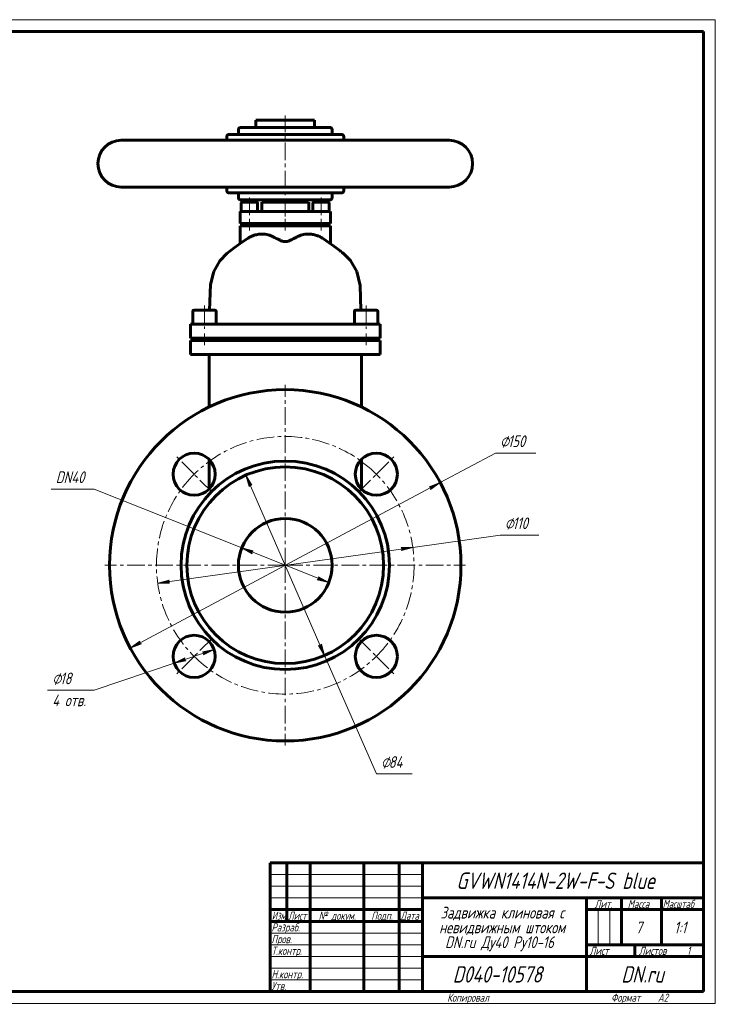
# Model space of a CAD drawing. Header units: millimetres. Extents: x 0 to 594, y 0 to 420.
# Tile 2 of 2: x 297 to 594, y 0 to 420. Entities that reach past the tile are written whole.
import ezdxf

# ---------------------------------------------------------------- set-up
doc = ezdxf.new("R2010")
doc.units = ezdxf.units.MM
for name, pattern in [('K5LT_AXLED', [12, 7.5, -1.5, 1.5, -1.5]), ('K5LT_BASIC', [0]), ('K5LT_THIN', [0])]:
    doc.linetypes.add(name, pattern=pattern)
doc.layers.add('Системный слой', color=7, linetype='Continuous')
doc.layers.add('Системный слой (1)', color=251, linetype='Continuous', true_color=0x6c6c6c)
doc.styles.add('KDIMTEXTSTYLE', font='txt', dxfattribs={"width": 0.96, "oblique": 15, "height": 5})
doc.styles.add('KTEXTSTYLE', font='txt', dxfattribs={"width": 0.96, "height": 5})
doc.dimstyles.new('KDIMSTYLE (1.00)', dxfattribs={"dimtxt": 5, "dimasz": 1, "dimexe": 2, "dimexo": 0, "dimgap": 1, "dimtad": 1, "dimtxsty": 'KDIMTEXTSTYLE', "dimsah": 1, "dimcen": 0, "dimdle": 1, "dimadec": 0, "dimazin": 0, "dimtfac": 0.667, "dimtmove": 0, "dimatfit": 3, "dimfxl": 1, "dimtvp": 1, "dimtolj": 1, "dimtzin": 0, "dimarcsym": 0})

# ---------------------------------------------------------------- blocks, each defined once
blk = doc.blocks.new('U8')
at = {"layer": 'Системный слой (1)', "color": 143, "linetype": 'K5LT_BASIC', "lineweight": 60, "true_color": 0x33acca}
for p, q in [((388.56, 322.57), (392.18, 325.18)), ((392.18, 325.18), (394.54, 326.72)), ((382.43, 316.98), (385.51, 320.14)), ((385.51, 320.14), (388.56, 322.57)), ((379.89, 312.55), (382.43, 316.98)), ((378.44, 306.96), (379.89, 312.55)), ((378.08, 296.03), (378.44, 306.96))]:
    blk.add_line(p, q, dxfattribs=at)
blk = doc.blocks.new('U9')
at = {"layer": 'Системный слой (1)', "color": 143, "linetype": 'K5LT_BASIC', "lineweight": 60, "true_color": 0x33acca}
for p, q in [((426.68, 326.43), (426.23, 326.72)), ((430.18, 324.07), (426.68, 326.43)), ((432.16, 322.62), (430.18, 324.07)), ((433.25, 321.77), (432.16, 322.62)), ((433.79, 321.34), (433.25, 321.77)), ((434.04, 321.14), (433.79, 321.34)), ((434.15, 321.05), (434.04, 321.14)), ((434.2, 321.01), (434.15, 321.05)), ((434.23, 320.99), (434.2, 321.01)), ((434.3, 320.93), (434.23, 320.99)), ((434.72, 320.6), (434.3, 320.93)), ((434.98, 320.38), (434.72, 320.6)), ((435.13, 320.25), (434.98, 320.38)), ((435.22, 320.17), (435.13, 320.25)), ((435.26, 320.14), (435.22, 320.17)), ((435.29, 320.12), (435.26, 320.14)), ((438.19, 317.17), (435.29, 320.12)), ((440.91, 312.48), (438.19, 317.17)), ((442.38, 306.54), (440.91, 312.48)), ((442.69, 296.03), (442.38, 306.54))]:
    blk.add_line(p, q, dxfattribs=at)
blk = doc.blocks.new('U10')
at = {"layer": 'Системный слой (1)', "color": 143, "linetype": 'K5LT_BASIC', "lineweight": 60, "true_color": 0x33acca}
for p, q in [((400.38, 342.03), (410.38, 342.03)), ((410.38, 342.03), (420.38, 342.03))]:
    blk.add_line(p, q, dxfattribs=at)
blk = doc.blocks.new('U11')
at = {"layer": 'Системный слой (1)', "color": 143, "linetype": 'K5LT_BASIC', "lineweight": 60, "true_color": 0x33acca}
for p, q in [((385.38, 368.53), (385.38, 370.03)), ((385.38, 347.03), (385.38, 348.53))]:
    blk.add_line(p, q, dxfattribs=at)
blk = doc.blocks.new('U12')
at = {"layer": 'Системный слой (1)', "color": 143, "linetype": 'K5LT_BASIC', "lineweight": 60, "true_color": 0x33acca}
for p, q in [((435.38, 368.53), (435.38, 370.03)), ((435.38, 347.03), (435.38, 348.53))]:
    blk.add_line(p, q, dxfattribs=at)
blk = doc.blocks.new('U13')
at = {"layer": 'Системный слой (1)', "color": 143, "linetype": 'K5LT_BASIC', "lineweight": 60, "true_color": 0x33acca}
for p, q in [((391.38, 343.03), (410.38, 343.03)), ((410.38, 343.03), (429.38, 343.03))]:
    blk.add_line(p, q, dxfattribs=at)
blk = doc.blocks.new('U14')
at = {"layer": 'Системный слой (1)', "color": 30, "linetype": 'K5LT_AXLED', "lineweight": 18, "true_color": 0xff8000}
for q in [(410.38, 264.03), (333.38, 187.03), (487.38, 187.03), (410.38, 110.03)]:
    blk.add_line((410.38, 187.03), q, dxfattribs=at)
blk = doc.blocks.new('U15')
at = {"layer": 'Системный слой (1)', "color": 30, "linetype": 'K5LT_AXLED', "lineweight": 18, "true_color": 0xff8000}
for p, q in [((371.49, 225.92), (363.72, 233.7)), ((449.28, 225.92), (457.05, 233.7)), ((379.27, 218.15), (371.49, 225.92)), ((441.5, 218.15), (449.28, 225.92)), ((379.27, 155.92), (371.49, 148.14)), ((441.5, 155.92), (449.28, 148.14)), ((371.49, 148.14), (363.72, 140.36)), ((449.28, 148.14), (457.05, 140.36))]:
    blk.add_line(p, q, dxfattribs=at)
for start, end in [(45, 135), (135, 225), (315, 45), (225, 315)]:
    blk.add_arc((410.38, 187.03), 55, start, end, dxfattribs=at)
blk = doc.blocks.new('D5')
at = {"layer": 'Системный слой (1)'}
for points in [[(459.99, 193.32), (464.85, 194.67), (459.81, 194.63), (460.4, 194.05)], [(360.96, 179.44), (360.37, 180.02), (360.78, 180.74), (355.92, 179.4)]]:
    blk.add_hatch(color=7, dxfattribs=at).paths.add_polyline_path(points)
at = {"layer": 'Системный слой (1)', "color": 7, "linetype": 'K5LT_THIN', "lineweight": 18, "true_color": 0xffffff}
for p, q in [((355.92, 179.4), (464.85, 194.67)), ((459.81, 194.63), (464.85, 194.67)), ((460.4, 194.05), (459.81, 194.63)), ((464.85, 194.67), (459.99, 193.32)), ((459.99, 193.32), (460.4, 194.05)), ((355.92, 179.4), (360.78, 180.74)), ((360.96, 179.44), (355.92, 179.4)), ((360.78, 180.74), (360.37, 180.02)), ((360.37, 180.02), (360.96, 179.44))]:
    blk.add_line(p, q, dxfattribs=at)
blk.add_wipeout([(504.11, 200.89), (504.11, 208.28), (516.15, 208.28), (516.15, 200.89)]).dxf.layer = 'Системный слой (1)'
for p, q in [((464.85, 194.67), (502.11, 199.89)), ((502.11, 199.89), (518.65, 199.89))]:
    blk.add_line(p, q, dxfattribs=at)
at = {"layer": 'Системный слой (1)', "color": 7, "char_height": 5, "attachment_point": 1, "style": 'KTEXTSTYLE'}
for s, insert in [('\\fArial|b0|c204|p34;\\H5.0;\\W1.000;\\Q15;\\fGOST Type AU|b0|i0|c204|p34;\\Q15;\\W0.960;⌀', (504.11, 207.48)), ('\\fArial|b0|c204|p34;\\H5.0;\\W1.000;\\Q15;\\fGOST Type AU|b0|i0|c204|p34;\\Q15;\\W0.960;110', (507.42, 207.48))]:
    blk.add_mtext(s, dxfattribs=dict(at, insert=insert))
blk = doc.blocks.new('KDIMARROW_01')
at = {"layer": 'Системный слой'}
blk.add_hatch(color=0, dxfattribs=at).paths.add_polyline_path([(-5, -0.66), (0, 0), (-5, 0.66), (-4.5, 0)])
at = {"layer": 'Системный слой', "color": 0, "linetype": 'K5LT_THIN', "lineweight": 18}
for p, q in [((-4.5, 0), (-5, 0.66)), ((-5, 0.66), (0, 0)), ((0, 0), (-5, -0.66)), ((-5, -0.66), (-4.5, 0))]:
    blk.add_line(p, q, dxfattribs=at)
at = {"layer": 'Системный слой (1)', "color": 0, "linetype": 'K5LT_THIN', "lineweight": 18}
blk.add_line((410.38, 187.03), (409.38, 187.03), dxfattribs=at)
blk = doc.blocks.new('D6')
at = {"layer": 'Системный слой (1)'}
for points in [[(472.45, 219.41), (476.55, 222.35), (471.83, 220.57), (472.58, 220.23)], [(344.22, 151.72), (348.94, 153.49), (348.19, 153.84), (348.32, 154.65)]]:
    blk.add_hatch(color=7, dxfattribs=at).paths.add_polyline_path(points)
at = {"layer": 'Системный слой (1)', "color": 7, "linetype": 'K5LT_THIN', "lineweight": 18, "true_color": 0xffffff}
for p, q in [((344.22, 151.72), (476.55, 222.35)), ((471.83, 220.57), (476.55, 222.35)), ((472.58, 220.23), (471.83, 220.57)), ((476.55, 222.35), (472.45, 219.41)), ((472.45, 219.41), (472.58, 220.23)), ((344.22, 151.72), (348.32, 154.65)), ((348.94, 153.49), (344.22, 151.72)), ((348.32, 154.65), (348.19, 153.84)), ((348.19, 153.84), (348.94, 153.49))]:
    blk.add_line(p, q, dxfattribs=at)
blk.add_wipeout([(502.11, 235.92), (502.11, 243.31), (514.78, 243.31), (514.78, 235.92)]).dxf.layer = 'Системный слой (1)'
for p, q in [((476.55, 222.35), (500.11, 234.92)), ((500.11, 234.92), (517.31, 234.92))]:
    blk.add_line(p, q, dxfattribs=at)
at = {"layer": 'Системный слой (1)', "color": 7, "char_height": 5, "attachment_point": 1, "style": 'KTEXTSTYLE'}
for s, insert in [('\\fArial|b0|c204|p34;\\H5.0;\\W1.000;\\Q15;\\fGOST Type AU|b0|i0|c204|p34;\\Q15;\\W0.960;⌀', (502.11, 242.51)), ('\\fArial|b0|c204|p34;\\H5.0;\\W1.000;\\Q15;\\fGOST Type AU|b0|i0|c204|p34;\\Q15;\\W0.960;150', (505.42, 242.51))]:
    blk.add_mtext(s, dxfattribs=dict(at, insert=insert))
blk = doc.blocks.new('D7')
at = {"layer": 'Системный слой (1)'}
for points in [[(396.18, 221.21), (393.58, 225.53), (394.98, 220.68), (395.38, 221.4)], [(427.19, 148.54), (425.79, 153.39), (425.39, 152.67), (424.58, 152.86)]]:
    blk.add_hatch(color=7, dxfattribs=at).paths.add_polyline_path(points)
at = {"layer": 'Системный слой (1)', "color": 7, "linetype": 'K5LT_THIN', "lineweight": 18, "true_color": 0xffffff}
for p, q in [((393.58, 225.53), (396.18, 221.21)), ((394.98, 220.68), (393.58, 225.53)), ((393.58, 225.53), (427.19, 148.54)), ((395.38, 221.4), (394.98, 220.68)), ((396.18, 221.21), (395.38, 221.4)), ((427.19, 148.54), (424.58, 152.86)), ((424.58, 152.86), (425.39, 152.67)), ((425.39, 152.67), (425.79, 153.39)), ((425.79, 153.39), (427.19, 148.54))]:
    blk.add_line(p, q, dxfattribs=at)
blk.add_wipeout([(451.28, 98.95), (451.28, 106.33), (462.17, 106.33), (462.17, 98.95)]).dxf.layer = 'Системный слой (1)'
for p, q in [((427.19, 148.54), (449.28, 97.95)), ((449.28, 97.95), (464.62, 97.95))]:
    blk.add_line(p, q, dxfattribs=at)
at = {"layer": 'Системный слой (1)', "color": 7, "char_height": 5, "attachment_point": 1, "style": 'KTEXTSTYLE'}
for s, insert in [('\\fArial|b0|c204|p34;\\H5.0;\\W1.000;\\Q15;\\fGOST Type AU|b0|i0|c204|p34;\\Q15;\\W0.960;⌀', (451.28, 105.53)), ('\\fArial|b0|c204|p34;\\H5.0;\\W1.000;\\Q15;\\fGOST Type AU|b0|i0|c204|p34;\\Q15;\\W0.960;84', (454.58, 105.53))]:
    blk.add_mtext(s, dxfattribs=dict(at, insert=insert))
blk = doc.blocks.new('D8')
at = {"layer": 'Системный слой (1)'}
for points in [[(395.99, 192.77), (396.69, 193.2), (391.81, 194.44), (396.21, 191.98)], [(428.96, 179.63), (424.56, 182.09), (424.78, 181.29), (424.07, 180.87)]]:
    blk.add_hatch(color=7, dxfattribs=at).paths.add_polyline_path(points)
at = {"layer": 'Системный слой (1)', "color": 7, "linetype": 'K5LT_THIN', "lineweight": 18, "true_color": 0xffffff}
for p, q in [((391.81, 194.44), (328.79, 219.56)), ((391.81, 194.44), (396.69, 193.2)), ((396.21, 191.98), (391.81, 194.44)), ((428.96, 179.63), (391.81, 194.44)), ((396.69, 193.2), (395.99, 192.77)), ((395.99, 192.77), (396.21, 191.98)), ((424.07, 180.87), (424.78, 181.29)), ((428.96, 179.63), (424.07, 180.87)), ((424.78, 181.29), (424.56, 182.09)), ((424.56, 182.09), (428.96, 179.63))]:
    blk.add_line(p, q, dxfattribs=at)
blk.add_wipeout([(312.4, 220.56), (312.4, 227.94), (326.21, 227.94), (326.21, 220.56)]).dxf.layer = 'Системный слой (1)'
blk.add_line((328.79, 219.56), (310.4, 219.56), dxfattribs=at)
at = {"layer": 'Системный слой (1)', "color": 7, "insert": (312.4, 227.15), "char_height": 5, "attachment_point": 1, "style": 'KTEXTSTYLE'}
blk.add_mtext('\\fArial|b0|c204|p34;\\H5.0;\\W1.000;\\Q15;\\fGOST Type AU|b0|i0|c204|p34;\\Q15;\\W0.960;DN40', dxfattribs=at)
blk = doc.blocks.new('D9')
at = {"layer": 'Системный слой (1)'}
for points in [[(367.92, 146.23), (367.23, 146.7), (367.49, 147.48), (362.97, 145.25)], [(375.49, 148.8), (380.02, 151.03), (375.07, 150.05), (375.76, 149.59)]]:
    blk.add_hatch(color=7, dxfattribs=at).paths.add_polyline_path(points)
at = {"layer": 'Системный слой (1)', "color": 7, "linetype": 'K5LT_THIN', "lineweight": 18, "true_color": 0xffffff}
for p, q in [((380.02, 151.03), (362.97, 145.25)), ((362.97, 145.25), (367.49, 147.48)), ((367.49, 147.48), (367.23, 146.7)), ((375.07, 150.05), (380.02, 151.03)), ((375.76, 149.59), (375.07, 150.05)), ((380.02, 151.03), (375.49, 148.8)), ((375.49, 148.8), (375.76, 149.59)), ((362.97, 145.25), (328.79, 133.65)), ((367.92, 146.23), (362.97, 145.25)), ((367.23, 146.7), (367.92, 146.23))]:
    blk.add_line(p, q, dxfattribs=at)
blk.add_wipeout([(310.91, 125.27), (310.91, 142.03), (326.15, 142.03), (326.15, 125.27)]).dxf.layer = 'Системный слой (1)'
blk.add_line((328.79, 133.65), (308.91, 133.65), dxfattribs=at)
at = {"layer": 'Системный слой (1)', "color": 7, "char_height": 5, "attachment_point": 1, "style": 'KTEXTSTYLE'}
for s, insert in [('\\fArial|b0|c204|p34;\\H5.0;\\W1.000;\\Q15;\\fGOST Type AU|b0|i0|c204|p34;\\Q15;\\W0.960;⌀', (310.91, 141.24)), ('\\fArial|b0|c204|p34;\\H5.0;\\W1.000;\\Q15;\\fGOST Type AU|b0|i0|c204|p34;\\Q15;\\W0.960;18', (314.22, 141.24)), ('\\fArial|b0|c204|p34;\\H5.0;\\W1.000;\\Q15;\\fGOST Type AU|b0|i0|c204|p34;\\Q15;\\W0.960;4 отв.', (310.91, 131.86))]:
    blk.add_mtext(s, dxfattribs=dict(at, insert=insert))
blk = doc.blocks.new('U16')
at = {"color": 7, "linetype": 'K5LT_THIN', "lineweight": 18, "true_color": 0xffffff}
for p, q in [((0, 420), (594, 420)), ((594, 420), (594, 0)), ((404, 55), (469, 55)), ((404, 50), (469, 50)), ((404, 45), (469, 45)), ((543.96, 25), (543.96, 40)), ((548.98, 25), (548.98, 40)), ((404, 30), (469, 30)), ((404, 25), (469, 25)), ((404, 20), (469, 20)), ((404, 15), (469, 15)), ((404, 10), (469, 10)), ((594, 0), (0, 0))]:
    blk.add_line(p, q, dxfattribs=at)
at = {"color": 143, "linetype": 'K5LT_BASIC', "lineweight": 60, "true_color": 0x33acca}
for p, q in [((20, 415), (589, 415)), ((589, 415), (589, 5)), ((404, 60), (589, 60)), ((404, 5), (404, 60)), ((411, 35), (411, 60)), ((421, 5), (421, 60)), ((444, 5), (444, 60)), ((459, 5), (459, 60)), ((469, 5), (469, 60)), ((469, 45), (589, 45)), ((539, 5), (539, 45)), ((554, 25), (554, 45)), ((571, 25), (571, 45)), ((404, 40), (469, 40)), ((539, 40), (554, 40)), ((554, 40), (589, 40)), ((404, 35), (469, 35)), ((539, 25), (589, 25)), ((559.57, 20), (559.57, 25)), ((469, 20), (539, 20)), ((539, 20), (589, 20)), ((589, 5), (20, 5))]:
    blk.add_line(p, q, dxfattribs=at)
at = {"color": 7, "attachment_point": 1, "style": 'KTEXTSTYLE'}
for s, insert, char_height in [('\\fArial|b0|c204|p34;\\H5.0;\\W1.000;\\Q15;\\fGOST Type AU|b0|i0|c204|p34;\\Q15;\\W0.960;\\H7.00;GVWN1414N-2W-F-S blue', (483.46, 55.86), 7), ('\\fArial|b0|c204|p34;\\H5.0;\\W1.000;\\Q15;\\fGOST Type AU|b0|i0|c204|p34;\\Q15;\\W0.960;\\H3.50;Лит.', (542.47, 44.18), 3.5), ('\\fArial|b0|c204|p34;\\H5.0;\\W1.000;\\Q15;\\fGOST Type AU|b0|i0|c204|p34;\\Q15;\\W0.960;\\H3.50;Масса', (556.58, 44.18), 3.5), ('\\fArial|b0|c204|p34;\\H5.0;\\W1.000;\\Q15;\\fGOST Type AU|b0|i0|c204|p34;\\Q15;\\W0.926;\\H3.50;Масштаб', (571.52, 44.18), 3.5), ('\\fArial|b0|c204|p34;\\H5.0;\\W1.000;\\Q15;\\fGOST Type AU|b0|i0|c204|p34;\\Q15;\\W0.786;\\H3.50;Изм.', (404.62, 39.18), 3.5), ('\\fArial|b0|c204|p34;\\H5.0;\\W1.000;\\Q15;\\fGOST Type AU|b0|i0|c204|p34;\\Q15;\\W0.800;\\H3.50;Лист', (411.61, 39.18), 3.5), ('\\fArial|b0|c204|p34;\\H5.0;\\W1.000;\\Q15;\\fGOST Type AU|b0|i0|c204|p34;\\Q15;\\W0.960;\\H3.50;№ докум.', (424.63, 39.18), 3.5), ('\\fArial|b0|c204|p34;\\H5.0;\\W1.000;\\Q15;\\fGOST Type AU|b0|i0|c204|p34;\\Q15;\\W0.960;\\H3.50;Подп.', (447.1, 39.18), 3.5), ('\\fArial|b0|c204|p34;\\H5.0;\\W1.000;\\Q15;\\fGOST Type AU|b0|i0|c204|p34;\\Q15;\\W0.800;\\H3.50;Дата', (459.61, 39.18), 3.5), ('\\fArial|b0|c204|p34;\\H5.0;\\W1.000;\\Q15;\\fGOST Type AU|b0|i0|c204|p34;\\Q15;\\W0.960;Задвижка клиновая с', (476.7, 41.21), 5), ('\\fArial|b0|c204|p34;\\H5.0;\\W1.000;\\Q15;\\fGOST Type AU|b0|i0|c204|p34;\\Q15;\\W0.960;\\H3.50;Разраб.', (404.5, 34.18), 3.5), ('\\fArial|b0|c204|p34;\\H5.0;\\W1.000;\\Q15;\\fGOST Type AU|b0|i0|c204|p34;\\Q15;\\W0.960;невидвижным штоком', (476.1, 34.9), 5), ('\\fArial|b0|c204|p34;\\H5.0;\\W1.000;\\Q15;\\fGOST Type AU|b0|i0|c204|p34;\\Q15;\\W0.960;7', (560, 34.9), 5), ('\\fArial|b0|c204|p34;\\H5.0;\\W1.000;\\Q15;\\fGOST Type AU|b0|i0|c204|p34;\\Q15;\\W0.960;{\\c16737820;1:1}', (576.44, 34.9), 5), ('\\fArial|b0|c204|p34;\\H5.0;\\W1.000;\\Q15;\\fGOST Type AU|b0|i0|c204|p34;\\Q15;\\W0.960;\\H3.50;Пров.', (404.5, 29.18), 3.5), ('\\fArial|b0|c204|p34;\\H5.0;\\W1.000;\\Q15;\\fGOST Type AU|b0|i0|c204|p34;\\Q15;\\W0.960;DN.ru Ду40 Ру10-16', (478.62, 28.59), 5), ('\\fArial|b0|c204|p34;\\H5.0;\\W1.000;\\Q15;\\fGOST Type AU|b0|i0|c204|p34;\\Q15;\\W0.960;\\H3.50;Т.контр.', (404.5, 24.18), 3.5), ('\\fArial|b0|c204|p34;\\H5.0;\\W1.000;\\Q15;\\fGOST Type AU|b0|i0|c204|p34;\\Q15;\\W0.960;\\H3.50;Лист', (540.32, 24.18), 3.5), ('\\fArial|b0|c204|p34;\\H5.0;\\W1.000;\\Q15;\\fGOST Type AU|b0|i0|c204|p34;\\Q15;\\W0.960;\\H3.50;Листов', (561.36, 24.18), 3.5), ('\\fArial|b0|c204|p34;\\H5.0;\\W1.000;\\Q15;\\fGOST Type AU|b0|i0|c204|p34;\\Q15;\\W0.960;\\H3.50;1', (581.91, 24.18), 3.5), ('\\fArial|b0|c204|p34;\\H5.0;\\W1.000;\\Q15;\\fGOST Type AU|b0|i0|c204|p34;\\Q15;\\W0.960;\\H3.50;Н.контр.', (404.5, 14.18), 3.5), ('\\fArial|b0|c204|p34;\\H5.0;\\W1.000;\\Q15;\\fGOST Type AU|b0|i0|c204|p34;\\Q15;\\W0.960;\\H7.00;D040-10578', (481.89, 15.86), 7), ('\\fArial|b0|c204|p34;\\H5.0;\\W1.000;\\Q15;\\fGOST Type AU|b0|i0|c204|p34;\\Q15;\\W0.960;\\H7.00;DN.ru', (553.84, 15.86), 7), ('\\fArial|b0|c204|p34;\\H5.0;\\W1.000;\\Q15;\\fGOST Type AU|b0|i0|c204|p34;\\Q15;\\W0.960;\\H3.50;Утв.', (404.5, 9.18), 3.5), ('\\fArial|b0|c204|p34;\\H5.0;\\W1.000;\\Q15;\\fGOST Type AU|b0|i0|c204|p34;\\Q15;\\W0.960;\\H3.50;Копировал', (479.5, 4.18), 3.5), ('\\fArial|b0|c204|p34;\\H5.0;\\W1.000;\\Q15;\\fGOST Type AU|b0|i0|c204|p34;\\Q15;\\W0.960;\\H3.50;Формат', (549.5, 4.18), 3.5), ('\\fArial|b0|c204|p34;\\H5.0;\\W1.000;\\Q15;\\fGOST Type AU|b0|i0|c204|p34;\\Q15;\\W0.960;\\H3.50;A2', (569.5, 4.18), 3.5)]:
    blk.add_mtext(s, dxfattribs=dict(at, insert=insert, char_height=char_height))

msp = doc.modelspace()

# ---------------------------------------------------------------- linework, layer by layer
at = {"layer": 'Системный слой (1)', "color": 30, "linetype": 'K5LT_AXLED', "lineweight": 18, "true_color": 0xff8000}
for p, q in [((410.385, 336.034), (410.385, 379.034)), ((395.096, 344.034), (395.096, 336.034)), ((425.674, 344.034), (425.674, 336.034)), ((395.096, 335.034), (395.096, 330.034)), ((410.385, 330.034), (410.385, 335.034)), ((425.674, 335.034), (425.674, 330.034)), ((375.885, 298.034), (375.885, 288.034)), ((444.885, 298.034), (444.885, 288.034)), ((375.885, 286.034), (375.885, 281.034)), ((444.885, 286.034), (444.885, 281.034))]:
    msp.add_line(p, q, dxfattribs=at)
at = {"layer": 'Системный слой (1)', "color": 143, "linetype": 'K5LT_BASIC', "lineweight": 60, "true_color": 0x33acca}
for p, q in [((397.885, 374.034), (397.885, 377.034)), ((397.885, 377.034), (422.885, 377.034)), ((422.885, 374.034), (422.885, 377.034)), ((434.385, 371.034), (386.385, 371.034)), ((390.385, 371.034), (390.385, 373.034)), ((429.385, 374.034), (391.385, 374.034)), ((430.385, 371.034), (430.385, 373.034)), ((480.385, 368.534), (340.385, 368.534)), ((480.385, 348.534), (340.385, 348.534)), ((386.385, 346.034), (434.385, 346.034)), ((390.385, 344.034), (390.385, 346.034)), ((430.385, 344.034), (430.385, 346.034)), ((391.596, 341.634), (391.596, 338.034)), ((398.196, 342.034), (391.996, 342.034)), ((398.596, 341.634), (398.596, 338.034)), ((400.385, 338.034), (400.385, 342.034)), ((402.385, 342.034), (402.385, 343.034)), ((418.385, 342.034), (418.385, 343.034)), ((420.385, 338.034), (420.385, 342.034)), ((422.174, 341.634), (422.174, 338.034)), ((428.774, 342.034), (422.574, 342.034)), ((429.174, 341.634), (429.174, 338.034)), ((391.096, 333.034), (391.096, 338.034)), ((391.096, 338.034), (392.877, 338.034)), ((392.877, 338.034), (408.166, 338.034)), ((408.166, 338.034), (412.604, 338.034)), ((412.604, 338.034), (427.893, 338.034)), ((427.893, 338.034), (429.674, 338.034)), ((429.674, 333.034), (429.674, 338.034)), ((392.877, 333.034), (391.096, 333.034)), ((392.877, 333.034), (408.166, 333.034)), ((393.096, 333.034), (393.096, 332.034)), ((397.096, 333.034), (397.096, 332.034)), ((400.385, 332.034), (400.385, 333.034)), ((412.604, 333.034), (408.166, 333.034)), ((412.604, 333.034), (427.893, 333.034)), ((420.385, 332.034), (420.385, 333.034)), ((423.674, 333.034), (423.674, 332.034)), ((427.674, 333.034), (427.674, 332.034)), ((429.674, 333.034), (427.893, 333.034)), ((391.096, 324.431), (391.096, 332.034)), ((391.096, 332.034), (392.877, 332.034)), ((392.877, 332.034), (408.166, 332.034)), ((408.166, 332.034), (412.604, 332.034)), ((412.604, 332.034), (427.893, 332.034)), ((427.893, 332.034), (429.674, 332.034)), ((429.674, 324.431), (429.674, 332.034)), ((370.885, 295.434), (370.885, 290.034)), ((380.285, 296.034), (371.485, 296.034)), ((380.885, 295.434), (380.885, 290.034)), ((439.885, 295.434), (439.885, 290.034)), ((449.285, 296.034), (440.485, 296.034)), ((449.285, 296.034), (448.95, 296.034)), ((449.885, 295.434), (449.885, 290.034)), ((369.885, 290.034), (375.885, 290.034)), ((369.885, 284.034), (369.885, 290.034)), ((375.885, 290.034), (444.885, 290.034)), ((444.885, 290.034), (450.885, 290.034)), ((450.885, 284.034), (450.885, 290.034)), ((375.885, 284.034), (369.885, 284.034)), ((369.885, 277.034), (369.885, 283.034)), ((369.885, 283.034), (375.885, 283.034)), ((372.885, 284.034), (372.885, 283.034)), ((375.885, 284.034), (444.885, 284.034)), ((375.885, 283.034), (444.885, 283.034)), ((378.885, 284.034), (378.885, 283.034)), ((385.385, 283.034), (385.385, 284.034)), ((435.385, 283.034), (435.385, 284.034)), ((441.885, 284.034), (441.885, 283.034)), ((450.885, 284.034), (444.885, 284.034)), ((444.885, 283.034), (450.885, 283.034)), ((447.885, 284.034), (447.885, 283.034)), ((447.885, 284.034), (447.885, 283.034)), ((450.885, 277.034), (450.885, 283.034)), ((375.885, 277.034), (369.885, 277.034)), ((375.885, 277.034), (444.885, 277.034)), ((377.885, 277.034), (377.885, 254.626)), ((442.885, 277.034), (442.885, 254.626)), ((450.885, 277.034), (444.885, 277.034)), ((377.885, 232.261), (377.885, 219.588)), ((442.885, 232.261), (442.885, 219.588))]:
    msp.add_line(p, q, dxfattribs=at)
for centre, radius in [((410.385, 187.034), 75), ((371.494, 225.925), 9), ((410.385, 187.034), 44.5), ((449.276, 225.925), 9), ((410.385, 187.034), 42), ((410.385, 187.034), 20), ((371.494, 148.143), 9), ((449.276, 148.143), 9)]:
    msp.add_circle(centre, radius, dxfattribs=at)
for centre, radius, start, end in [((386.385, 370.034), 1, 90, 180), ((391.385, 373.034), 1, 90, 180), ((429.385, 373.034), 1, 0, 90), ((434.385, 370.034), 1, 0, 90), ((340.385, 358.534), 10, 90, 270), ((480.385, 358.534), 10, 270, 90), ((386.385, 347.034), 1, 180, 270), ((434.385, 347.034), 1, 270, 0), ((391.385, 344.034), 1, 180, 270), ((391.996, 341.634), 0.4, 90, 180), ((398.196, 341.634), 0.4, 0, 90), ((422.574, 341.634), 0.4, 90, 180), ((428.774, 341.634), 0.4, 0, 90), ((429.385, 344.034), 1, 270, 0), ((371.485, 295.434), 0.6, 90, 180), ((380.285, 295.434), 0.6, 0, 90), ((440.485, 295.434), 0.6, 90, 180), ((449.285, 295.434), 0.6, 0, 90)]:
    msp.add_arc(centre, radius, start, end, dxfattribs=at)
for points, knots in [([(394.542, 326.72), (394.96, 326.982), (395.814, 327.449), (397.002, 327.917), (398.093, 328.219), (399.196, 328.417), (400.267, 328.486), (401.406, 328.439), (402.478, 328.289), (403.724, 327.96), (404.544, 327.629), (404.973, 327.421)], [0, 0, 0, 0, 1.5742553, 3.1285474, 4.1722285, 5.3093917, 6.8515774, 7.7471994, 9.1142055, 10.4530683, 12, 12, 12, 12]), ([(415.796, 327.421), (416.205, 327.619), (416.996, 327.942), (418.245, 328.281), (419.42, 328.45), (420.555, 328.483), (421.508, 328.415), (422.404, 328.273), (423.289, 328.06), (424.284, 327.726), (425.285, 327.275), (425.937, 326.902), (426.228, 326.72)], [0, 0, 0, 0, 1.5933077, 3.020101, 4.627162, 5.8677334, 7.1263069, 8.078229, 9.1365194, 10.3872454, 11.8137282, 13, 13, 13, 13]), ([(412.604, 325.806), (412.473, 325.737), (412.208, 325.613), (411.768, 325.459), (411.336, 325.354), (410.868, 325.285), (410.418, 325.261), (410.012, 325.278), (409.725, 325.311), (409.471, 325.351), (409.18, 325.414), (408.769, 325.534), (408.427, 325.673), (408.216, 325.779), (408.166, 325.806)], [0, 0, 0, 0, 1.590027, 3.0614865, 4.6488043, 5.8749909, 7.4999693, 8.8170467, 9.6363957, 10.1996507, 11.2337674, 12.4870896, 14.3903158, 15, 15, 15, 15]), ([(412.604, 325.806), (413.09, 326.062), (414, 326.533), (415.067, 327.065), (415.653, 327.352), (415.796, 327.421)], [0, 0, 0, 0, 2.780376, 5.220645, 6, 6, 6, 6])]:
    msp.add_open_spline(points, degree=3, knots=knots, dxfattribs=at)
msp.add_open_spline([(404.973, 327.421), (406.041, 326.903), (407.106, 326.364), (408.166, 325.806)], degree=3, dxfattribs=at)

# ---------------------------------------------------------------- block references
at = {"layer": 'Системный слой (1)'}
for name in ['U11', 'U12', 'U13', 'U10', 'U8', 'U9', 'U14', 'U15']:
    msp.add_blockref(name, (0, 0), dxfattribs=at)

# ---------------------------------------------------------------- next in the draw order: dimensions: what is measured, and where the dimension line sits
at = {"layer": 'Системный слой (1)', "color": 7}
dim = msp.add_diameter_dim_2p(p1=(355.918, 179.397), p2=(464.852, 194.67), dimstyle='KDIMSTYLE (1.00)', override={"dimtih": 1, "dimtoh": 1, "dimpost": '\\fGOST Type AU|b0|c204|p34;\\H5.0;\\W0.960;\\Q15;<>', "dimblk1": 'KDIMARROW_01', "dimblk2": 'KDIMARROW_01', "dimclrt": 7, "dimtol": 1, "dimtp": 0, "dimtm": 0, "dimtdec": 5, "dimtmove": 1, "dimatfit": 2, "dimtolj": 1}, dxfattribs=at)
dim.commit()
dim.dimension.update_dxf_attribs({"geometry": 'D5', "text_midpoint": (504.114, 199.895), "dimtype": 163})

# ---------------------------------------------------------------- next in the draw order: dimensions: what is measured, and where the dimension line sits
dim = msp.add_diameter_dim_2p(p1=(344.219, 151.719), p2=(476.551, 222.348), dimstyle='KDIMSTYLE (1.00)', override={"dimtih": 1, "dimtoh": 1, "dimpost": '\\fGOST Type AU|b0|c204|p34;\\H5.0;\\W0.960;\\Q15;<>', "dimblk1": 'KDIMARROW_01', "dimblk2": 'KDIMARROW_01', "dimclrt": 7, "dimtol": 1, "dimtp": 0, "dimtm": 0, "dimtdec": 5, "dimtmove": 1, "dimatfit": 2, "dimtolj": 1}, dxfattribs=at)
dim.commit()
dim.dimension.update_dxf_attribs({"geometry": 'D6', "text_midpoint": (502.114, 234.925), "dimtype": 163})

# ---------------------------------------------------------------- next in the draw order: dimensions: what is measured, and where the dimension line sits
dim = msp.add_diameter_dim_2p(p1=(393.581, 225.526), p2=(427.189, 148.542), dimstyle='KDIMSTYLE (1.00)', override={"dimtih": 1, "dimtoh": 1, "dimpost": '\\fGOST Type AU|b0|c204|p34;\\H5.0;\\W0.960;\\Q15;<>', "dimblk1": 'KDIMARROW_01', "dimblk2": 'KDIMARROW_01', "dimclrt": 7, "dimtol": 1, "dimtp": 0, "dimtm": 0, "dimtdec": 5, "dimtmove": 1, "dimatfit": 2, "dimtolj": 1}, dxfattribs=at)
dim.commit()
dim.dimension.update_dxf_attribs({"geometry": 'D7', "text_midpoint": (451.276, 97.946), "dimtype": 163})
dim = msp.add_diameter_dim_2p(p1=(380.017, 151.035), p2=(362.971, 145.251), dimstyle='KDIMSTYLE (1.00)', override={"dimtih": 1, "dimtoh": 1, "dimpost": '\\fGOST Type AU|b0|c204|p34;\\H5.0;\\W0.960;\\Q15;<>\\X\\fGOST Type AU|b0|c204|p34;\\H5.0;\\W0.960;\\Q15;\\fGOST Type AU|b0|i0|c204|p34;\\Q15;4 отв.', "dimblk1": 'KDIMARROW_01', "dimblk2": 'KDIMARROW_01', "dimclrt": 7, "dimtol": 1, "dimtp": 0, "dimtm": 0, "dimtdec": 5, "dimtmove": 1, "dimatfit": 2, "dimtolj": 1}, dxfattribs=at)
dim.commit()
dim.dimension.update_dxf_attribs({"geometry": 'D9', "text_midpoint": (326.79, 133.651)})

# ---------------------------------------------------------------- next in the draw order: dimensions: what is measured, and where the dimension line sits
dim = msp.add_diameter_dim_2p(p1=(428.963, 179.628), p2=(391.807, 194.44), dimstyle='KDIMSTYLE (1.00)', override={"dimtih": 1, "dimtoh": 1, "dimpost": '\\fGOST Type AU|b0|c204|p34;\\H5.0;\\W0.960;\\Q15;<>', "dimblk1": 'KDIMARROW_01', "dimblk2": 'KDIMARROW_01', "dimclrt": 7, "dimtol": 1, "dimtp": 0, "dimtm": 0, "dimtdec": 5, "dimtmove": 1, "dimatfit": 2, "dimtolj": 1}, dxfattribs=at)
dim.commit()
dim.dimension.update_dxf_attribs({"geometry": 'D8', "text_midpoint": (326.79, 219.561), "dimtype": 163})

# ---------------------------------------------------------------- next in the draw order: block references
msp.add_blockref('U16', (0, 0))

doc.saveas('drawing.dxf')
